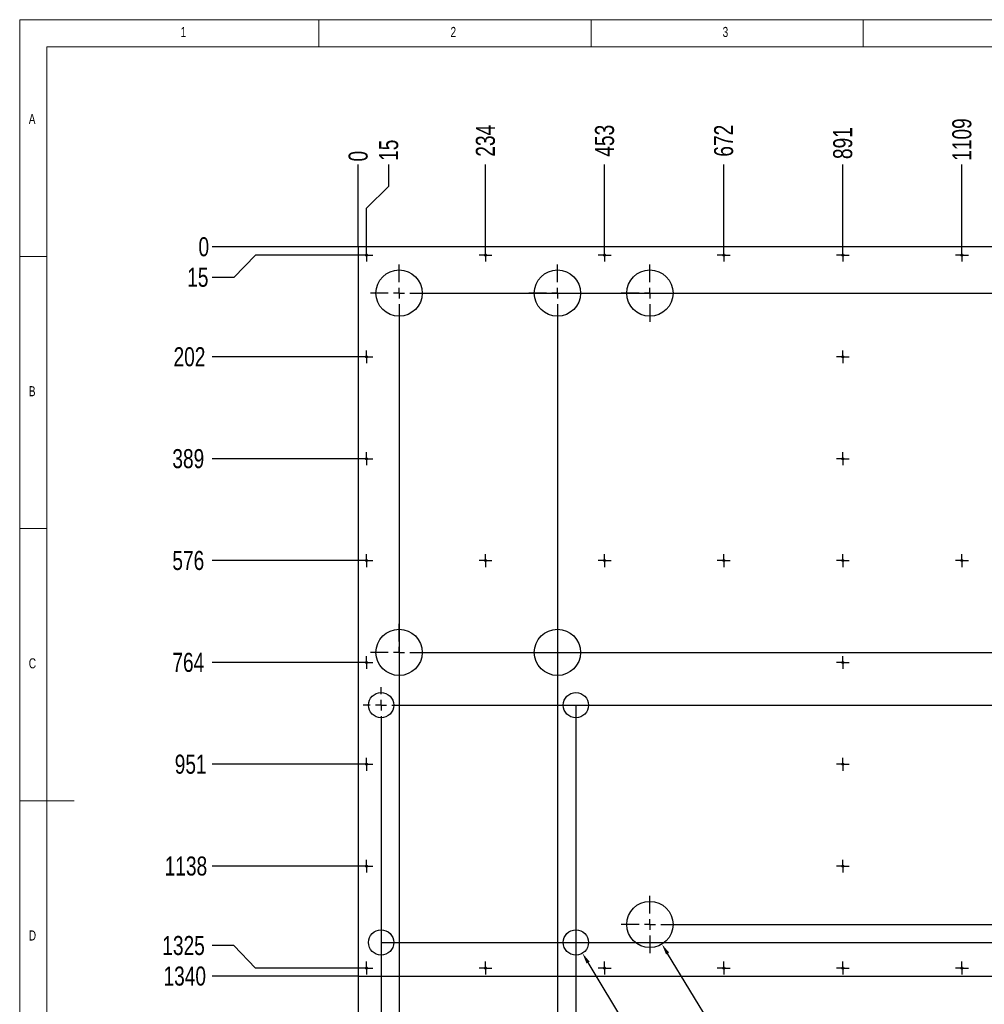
# Model space of a CAD drawing. Header units: millimetres. Extents: x 5 to 415, y 5 to 292.
# Tile 2 of 4: x 5 to 182, y 111 to 292. Entities that reach past the tile are written whole.
import ezdxf

# ---------------------------------------------------------------- set-up
doc = ezdxf.new("R2010")
doc.units = ezdxf.units.MM
doc.header["$PDSIZE"] = -1
doc.linetypes.add('CENTERX2', pattern=[20.32, 12.7, -2.54, 2.54, -2.54])
for name, color, linetype in [('COTES', 1, 'Continuous'), ('GRAVURES', 9, 'Continuous'), ('NOTES', 6, 'Continuous'), ('TRAIT-MIXTES', 3, 'CENTERX2')]:
    doc.layers.add(name, color=color, linetype=linetype)
doc.layers.add('TRAIT-FORT', color=4, linetype='Continuous', lineweight=25)
doc.styles.add('SLDTEXTSTYLE0', font='TXT', dxfattribs={"width": 0.75})
doc.dimstyles.new('SLDDIMSTYLE0', dxfattribs={"dimtxt": 3.5, "dimasz": 0.333333, "dimexe": 0, "dimexo": 0.0625, "dimgap": 0.875, "dimtad": 0, "dimtih": 1, "dimtoh": 1, "dimdec": 0, "dimlfac": 10, "dimrnd": 1e-09, "dimdsep": 46, "dimtxsty": 'SLDTEXTSTYLE0', "dimblk1": 'ORIGIN', "dimblk2": 'ORIGIN', "dimsah": 1, "dimcen": 0.09, "dimadec": 0, "dimazin": 2, "dimtfac": 1, "dimtdec": 0, "dimtofl": 0, "dimtmove": 0, "dimatfit": 3, "dimldrblk": 'ORIGIN', "dimfxl": 1, "dimfrac": 2, "dimtolj": 1, "dimtzin": 12, "dimarcsym": 0})
doc.dimstyles.new('SLDDIMSTYLE1', dxfattribs={"dimtxt": 3.5, "dimasz": 2, "dimexe": 0, "dimexo": 0.0625, "dimgap": 0.875, "dimtad": 0, "dimtih": 1, "dimtoh": 1, "dimdec": 0, "dimlfac": 10, "dimrnd": 1e-09, "dimzin": 12, "dimdsep": 46, "dimtxsty": 'SLDTEXTSTYLE0', "dimsah": 1, "dimcen": 0.09, "dimadec": 0, "dimazin": 3, "dimtfac": 1, "dimtdec": 0, "dimtofl": 0, "dimtmove": 0, "dimatfit": 3, "dimfxl": 1, "dimfrac": 2, "dimtolj": 1, "dimtzin": 12, "dimarcsym": 0})
doc.dimstyles.new('SLDDIMSTYLE2', dxfattribs={"dimtxt": 3.5, "dimasz": 2, "dimexe": 0, "dimexo": 0.0625, "dimgap": 0.875, "dimtad": 0, "dimtih": 1, "dimtoh": 1, "dimdec": 0, "dimlfac": 10, "dimrnd": 1e-09, "dimzin": 12, "dimdsep": 46, "dimtxsty": 'SLDTEXTSTYLE0', "dimsah": 1, "dimcen": 0, "dimadec": 0, "dimazin": 3, "dimtfac": 1, "dimtdec": 0, "dimtofl": 0, "dimtmove": 0, "dimatfit": 3, "dimfxl": 1, "dimfrac": 2, "dimtolj": 1, "dimtzin": 12, "dimarcsym": 0})

# ---------------------------------------------------------------- blocks, each defined once
blk = doc.blocks.new('_D')
at = {"layer": 'COTES', "color": 0, "lineweight": -2, "transparency": 16777216}
blk.add_line((67.21, 250.32), (67.21, 265.38), dxfattribs=at)
at = {"layer": 'Defpoints', "color": 0, "transparency": 16777216}
for p in [(67.21, 265.38), (67.21, 250.26), (67.21, 250.26)]:
    blk.add_point(p, dxfattribs=at)
at = {"layer": 'COTES', "color": 0, "transparency": 16777216, "insert": (67.21, 266.92), "char_height": 3.5, "attachment_point": 5, "rotation": 90, "style": 'SLDTEXTSTYLE0'}
blk.add_mtext('\\A1;0', dxfattribs=at)
blk = doc.blocks.new('_Origin')
at = {"color": 0, "linetype": 'ByBlock', "lineweight": -2}
blk.add_line((0, 0), (-1, 0), dxfattribs=at)
blk.add_circle((0, 0), 0.5, dxfattribs=at)
blk = doc.blocks.new('_D_2')
at = {"layer": 'COTES', "color": 0, "lineweight": -2, "transparency": 16777216}
blk.add_line((90.6, 250), (90.6, 265.38), dxfattribs=at)
at = {"layer": 'Defpoints', "color": 0, "transparency": 16777216}
for p in [(90.6, 265.38), (67.21, 250.26), (90.6, 249.94)]:
    blk.add_point(p, dxfattribs=at)
at = {"layer": 'COTES', "color": 0, "transparency": 16777216, "insert": (90.6, 269.76), "char_height": 3.5, "attachment_point": 5, "rotation": 90, "style": 'SLDTEXTSTYLE0'}
blk.add_mtext('\\A1;234', dxfattribs=at)
blk = doc.blocks.new('_D_3')
at = {"layer": 'COTES', "color": 0, "lineweight": -2, "transparency": 16777216}
blk.add_line((112.49, 250), (112.49, 265.38), dxfattribs=at)
at = {"layer": 'Defpoints', "color": 0, "transparency": 16777216}
for p in [(112.49, 265.38), (67.21, 250.26), (112.49, 249.94)]:
    blk.add_point(p, dxfattribs=at)
at = {"layer": 'COTES', "color": 0, "transparency": 16777216, "insert": (112.49, 269.76), "char_height": 3.5, "attachment_point": 5, "rotation": 90, "style": 'SLDTEXTSTYLE0'}
blk.add_mtext('\\A1;453', dxfattribs=at)
blk = doc.blocks.new('_D_4')
at = {"layer": 'COTES', "color": 0, "lineweight": -2, "transparency": 16777216}
blk.add_line((134.38, 250), (134.38, 265.38), dxfattribs=at)
at = {"layer": 'Defpoints', "color": 0, "transparency": 16777216}
for p in [(134.38, 265.38), (67.21, 250.26), (134.38, 249.94)]:
    blk.add_point(p, dxfattribs=at)
at = {"layer": 'COTES', "color": 0, "transparency": 16777216, "insert": (134.38, 269.76), "char_height": 3.5, "attachment_point": 5, "rotation": 90, "style": 'SLDTEXTSTYLE0'}
blk.add_mtext('\\A1;672', dxfattribs=at)
blk = doc.blocks.new('_D_5')
at = {"layer": 'COTES', "color": 0, "lineweight": -2, "transparency": 16777216}
blk.add_line((156.26, 250), (156.26, 265.38), dxfattribs=at)
at = {"layer": 'Defpoints', "color": 0, "transparency": 16777216}
for p in [(156.26, 265.38), (67.21, 250.26), (156.26, 249.94)]:
    blk.add_point(p, dxfattribs=at)
at = {"layer": 'COTES', "color": 0, "transparency": 16777216, "insert": (156.26, 269.32), "char_height": 3.5, "attachment_point": 5, "rotation": 90, "style": 'SLDTEXTSTYLE0'}
blk.add_mtext('\\A1;891', dxfattribs=at)
blk = doc.blocks.new('_D_6')
at = {"layer": 'COTES', "color": 0, "lineweight": -2, "transparency": 16777216}
blk.add_line((178.15, 250), (178.15, 265.38), dxfattribs=at)
at = {"layer": 'Defpoints', "color": 0, "transparency": 16777216}
for p in [(178.15, 265.38), (67.21, 250.26), (178.15, 249.94)]:
    blk.add_point(p, dxfattribs=at)
at = {"layer": 'COTES', "color": 0, "transparency": 16777216, "insert": (178.15, 269.98), "char_height": 3.5, "attachment_point": 5, "rotation": 90, "style": 'SLDTEXTSTYLE0'}
blk.add_mtext('\\A1;1109', dxfattribs=at)
blk = doc.blocks.new('_D_7')
at = {"layer": 'COTES', "color": 0, "lineweight": -2, "transparency": 16777216}
blk.add_line((200.04, 250), (200.04, 265.38), dxfattribs=at)
at = {"layer": 'Defpoints', "color": 0, "transparency": 16777216}
for p in [(200.04, 265.38), (67.21, 250.26), (200.04, 249.94)]:
    blk.add_point(p, dxfattribs=at)
at = {"layer": 'COTES', "color": 0, "transparency": 16777216, "insert": (200.04, 270.63), "char_height": 3.5, "attachment_point": 5, "rotation": 90, "style": 'SLDTEXTSTYLE0'}
blk.add_mtext('\\A1;1328', dxfattribs=at)
blk = doc.blocks.new('_D_8')
at = {"layer": 'COTES', "color": 0, "lineweight": -2, "transparency": 16777216}
blk.add_line((221.93, 250), (221.93, 265.38), dxfattribs=at)
at = {"layer": 'Defpoints', "color": 0, "transparency": 16777216}
for p in [(221.93, 265.38), (67.21, 250.26), (221.93, 249.94)]:
    blk.add_point(p, dxfattribs=at)
at = {"layer": 'COTES', "color": 0, "transparency": 16777216, "insert": (221.93, 270.63), "char_height": 3.5, "attachment_point": 5, "rotation": 90, "style": 'SLDTEXTSTYLE0'}
blk.add_mtext('\\A1;1547', dxfattribs=at)
blk = doc.blocks.new('_D_9')
at = {"layer": 'COTES', "color": 0, "lineweight": -2, "transparency": 16777216}
blk.add_line((243.82, 250), (243.82, 265.38), dxfattribs=at)
at = {"layer": 'Defpoints', "color": 0, "transparency": 16777216}
for p in [(243.82, 265.38), (67.21, 250.26), (243.82, 249.94)]:
    blk.add_point(p, dxfattribs=at)
at = {"layer": 'COTES', "color": 0, "transparency": 16777216, "insert": (243.82, 270.63), "char_height": 3.5, "attachment_point": 5, "rotation": 90, "style": 'SLDTEXTSTYLE0'}
blk.add_mtext('\\A1;1766', dxfattribs=at)
blk = doc.blocks.new('_D_11')
at = {"layer": 'COTES', "color": 0, "lineweight": -2, "transparency": 16777216}
blk.add_line((267.21, 250.32), (267.21, 265.38), dxfattribs=at)
at = {"layer": 'Defpoints', "color": 0, "transparency": 16777216}
for p in [(267.21, 265.38), (67.21, 250.26), (267.21, 250.26)]:
    blk.add_point(p, dxfattribs=at)
at = {"layer": 'COTES', "color": 0, "transparency": 16777216, "insert": (267.21, 270.42), "char_height": 3.5, "attachment_point": 5, "rotation": 90, "style": 'SLDTEXTSTYLE0'}
blk.add_mtext('\\A1;2000', dxfattribs=at)
blk = doc.blocks.new('_D_12')
at = {"layer": 'COTES', "color": 0, "lineweight": -2, "transparency": 16777216}
blk.add_line((67.21, 116.2), (67.21, 94.26), dxfattribs=at)
at = {"layer": 'Defpoints', "color": 0, "transparency": 16777216}
for p in [(67.21, 116.26), (67.21, 116.26), (67.21, 94.26)]:
    blk.add_point(p, dxfattribs=at)
at = {"layer": 'COTES', "color": 0, "transparency": 16777216, "insert": (67.21, 92.73), "char_height": 3.5, "attachment_point": 5, "rotation": 90, "style": 'SLDTEXTSTYLE0'}
blk.add_mtext('\\A1;0', dxfattribs=at)
blk = doc.blocks.new('_D_13')
at = {"layer": 'COTES', "color": 0, "lineweight": -2, "transparency": 16777216}
for p, q in [((71.41, 162.68), (71.41, 102.26)), ((71.41, 102.26), (72.82, 98.26)), ((72.82, 98.26), (72.82, 94.26))]:
    blk.add_line(p, q, dxfattribs=at)
at = {"layer": 'Defpoints', "color": 0, "transparency": 16777216}
for p in [(71.41, 162.74), (67.21, 116.26), (72.82, 94.26)]:
    blk.add_point(p, dxfattribs=at)
at = {"layer": 'COTES', "color": 0, "transparency": 16777216, "insert": (72.82, 91.2), "char_height": 3.5, "attachment_point": 5, "rotation": 90, "style": 'SLDTEXTSTYLE0'}
blk.add_mtext('\\A1;42', dxfattribs=at)
blk = doc.blocks.new('_D_14')
at = {"layer": 'COTES', "color": 0, "lineweight": -2, "transparency": 16777216}
for p, q in [((74.71, 236.45), (74.71, 102.26)), ((74.71, 102.26), (78.43, 98.26)), ((78.43, 98.26), (78.43, 94.26))]:
    blk.add_line(p, q, dxfattribs=at)
at = {"layer": 'Defpoints', "color": 0, "transparency": 16777216}
for p in [(74.71, 236.51), (67.21, 116.26), (78.43, 94.26)]:
    blk.add_point(p, dxfattribs=at)
at = {"layer": 'COTES', "color": 0, "transparency": 16777216, "insert": (78.43, 91.2), "char_height": 3.5, "attachment_point": 5, "rotation": 90, "style": 'SLDTEXTSTYLE0'}
blk.add_mtext('\\A1;75', dxfattribs=at)
blk = doc.blocks.new('_D_15')
at = {"layer": 'COTES', "color": 0, "lineweight": -2, "transparency": 16777216}
for p, q in [((103.81, 236.45), (103.81, 102.26)), ((103.81, 102.26), (102.7, 98.26)), ((102.7, 98.26), (102.7, 94.26))]:
    blk.add_line(p, q, dxfattribs=at)
at = {"layer": 'Defpoints', "color": 0, "transparency": 16777216}
for p in [(103.81, 236.51), (67.21, 116.26), (102.7, 94.26)]:
    blk.add_point(p, dxfattribs=at)
at = {"layer": 'COTES', "color": 0, "transparency": 16777216, "insert": (102.7, 89.89), "char_height": 3.5, "attachment_point": 5, "rotation": 90, "style": 'SLDTEXTSTYLE0'}
blk.add_mtext('\\A1;366', dxfattribs=at)
blk = doc.blocks.new('_D_17')
at = {"layer": 'COTES', "color": 0, "lineweight": -2, "transparency": 16777216}
blk.add_line((201.71, 236.45), (201.71, 94.26), dxfattribs=at)
at = {"layer": 'Defpoints', "color": 0, "transparency": 16777216}
for p in [(201.71, 236.51), (67.21, 116.26), (201.71, 94.26)]:
    blk.add_point(p, dxfattribs=at)
at = {"layer": 'COTES', "color": 0, "transparency": 16777216, "insert": (201.71, 89.01), "char_height": 3.5, "attachment_point": 5, "rotation": 90, "style": 'SLDTEXTSTYLE0'}
blk.add_mtext('\\A1;1345', dxfattribs=at)
blk = doc.blocks.new('_D_18')
at = {"layer": 'COTES', "color": 0, "lineweight": -2, "transparency": 16777216}
blk.add_line((213.21, 225.8), (213.21, 94.26), dxfattribs=at)
at = {"layer": 'Defpoints', "color": 0, "transparency": 16777216}
for p in [(213.21, 225.86), (67.21, 116.26), (213.21, 94.26)]:
    blk.add_point(p, dxfattribs=at)
at = {"layer": 'COTES', "color": 0, "transparency": 16777216, "insert": (213.21, 89.23), "char_height": 3.5, "attachment_point": 5, "rotation": 90, "style": 'SLDTEXTSTYLE0'}
blk.add_mtext('\\A1;1460', dxfattribs=at)
blk = doc.blocks.new('_D_19')
at = {"layer": 'COTES', "color": 0, "lineweight": -2, "transparency": 16777216}
blk.add_line((260.21, 225.8), (260.21, 94.26), dxfattribs=at)
at = {"layer": 'Defpoints', "color": 0, "transparency": 16777216}
for p in [(260.21, 225.86), (67.21, 116.26), (260.21, 94.26)]:
    blk.add_point(p, dxfattribs=at)
at = {"layer": 'COTES', "color": 0, "transparency": 16777216, "insert": (260.21, 89.23), "char_height": 3.5, "attachment_point": 5, "rotation": 90, "style": 'SLDTEXTSTYLE0'}
blk.add_mtext('\\A1;1930', dxfattribs=at)
blk = doc.blocks.new('_D_20')
at = {"layer": 'COTES', "color": 0, "lineweight": -2, "transparency": 16777216}
blk.add_line((267.21, 116.2), (267.21, 94.26), dxfattribs=at)
at = {"layer": 'Defpoints', "color": 0, "transparency": 16777216}
for p in [(67.21, 116.26), (267.21, 116.26), (267.21, 94.26)]:
    blk.add_point(p, dxfattribs=at)
at = {"layer": 'COTES', "color": 0, "transparency": 16777216, "insert": (267.21, 89.23), "char_height": 3.5, "attachment_point": 5, "rotation": 90, "style": 'SLDTEXTSTYLE0'}
blk.add_mtext('\\A1;2000', dxfattribs=at)
blk = doc.blocks.new('_D_21')
at = {"layer": 'COTES', "color": 0, "lineweight": -2, "transparency": 16777216}
blk.add_line((67.15, 250.26), (40.36, 250.26), dxfattribs=at)
at = {"layer": 'Defpoints', "color": 0, "transparency": 16777216}
for p in [(40.36, 250.26), (67.21, 250.26), (67.21, 250.26)]:
    blk.add_point(p, dxfattribs=at)
at = {"layer": 'COTES', "color": 0, "transparency": 16777216, "insert": (38.83, 250.26), "char_height": 3.5, "attachment_point": 5, "style": 'SLDTEXTSTYLE0'}
blk.add_mtext('\\A1;0', dxfattribs=at)
blk = doc.blocks.new('_D_23')
at = {"layer": 'COTES', "color": 0, "lineweight": -2, "transparency": 16777216}
blk.add_line((67.47, 230.05), (40.36, 230.05), dxfattribs=at)
at = {"layer": 'Defpoints', "color": 0, "transparency": 16777216}
for p in [(67.21, 250.26), (40.36, 230.05), (67.53, 230.05)]:
    blk.add_point(p, dxfattribs=at)
at = {"layer": 'COTES', "color": 0, "transparency": 16777216, "insert": (36.2, 230.05), "char_height": 3.5, "attachment_point": 5, "style": 'SLDTEXTSTYLE0'}
blk.add_mtext('\\A1;202', dxfattribs=at)
blk = doc.blocks.new('_D_24')
at = {"layer": 'COTES', "color": 0, "lineweight": -2, "transparency": 16777216}
blk.add_line((67.47, 211.33), (40.36, 211.33), dxfattribs=at)
at = {"layer": 'Defpoints', "color": 0, "transparency": 16777216}
for p in [(67.21, 250.26), (40.36, 211.33), (67.53, 211.33)]:
    blk.add_point(p, dxfattribs=at)
at = {"layer": 'COTES', "color": 0, "transparency": 16777216, "insert": (35.98, 211.33), "char_height": 3.5, "attachment_point": 5, "style": 'SLDTEXTSTYLE0'}
blk.add_mtext('\\A1;389', dxfattribs=at)
blk = doc.blocks.new('_D_25')
at = {"layer": 'COTES', "color": 0, "lineweight": -2, "transparency": 16777216}
blk.add_line((67.47, 192.62), (40.36, 192.62), dxfattribs=at)
at = {"layer": 'Defpoints', "color": 0, "transparency": 16777216}
for p in [(67.21, 250.26), (40.36, 192.62), (67.53, 192.62)]:
    blk.add_point(p, dxfattribs=at)
at = {"layer": 'COTES', "color": 0, "transparency": 16777216, "insert": (35.98, 192.62), "char_height": 3.5, "attachment_point": 5, "style": 'SLDTEXTSTYLE0'}
blk.add_mtext('\\A1;576', dxfattribs=at)
blk = doc.blocks.new('_D_26')
at = {"layer": 'COTES', "color": 0, "lineweight": -2, "transparency": 16777216}
blk.add_line((67.47, 173.9), (40.36, 173.9), dxfattribs=at)
at = {"layer": 'Defpoints', "color": 0, "transparency": 16777216}
for p in [(67.21, 250.26), (40.36, 173.9), (67.53, 173.9)]:
    blk.add_point(p, dxfattribs=at)
at = {"layer": 'COTES', "color": 0, "transparency": 16777216, "insert": (35.98, 173.9), "char_height": 3.5, "attachment_point": 5, "style": 'SLDTEXTSTYLE0'}
blk.add_mtext('\\A1;764', dxfattribs=at)
blk = doc.blocks.new('_D_27')
at = {"layer": 'COTES', "color": 0, "lineweight": -2, "transparency": 16777216}
blk.add_line((67.47, 155.19), (40.36, 155.19), dxfattribs=at)
at = {"layer": 'Defpoints', "color": 0, "transparency": 16777216}
for p in [(67.21, 250.26), (40.36, 155.19), (67.53, 155.19)]:
    blk.add_point(p, dxfattribs=at)
at = {"layer": 'COTES', "color": 0, "transparency": 16777216, "insert": (36.42, 155.19), "char_height": 3.5, "attachment_point": 5, "style": 'SLDTEXTSTYLE0'}
blk.add_mtext('\\A1;951', dxfattribs=at)
blk = doc.blocks.new('_D_28')
at = {"layer": 'COTES', "color": 0, "lineweight": -2, "transparency": 16777216}
blk.add_line((67.47, 136.48), (40.36, 136.48), dxfattribs=at)
at = {"layer": 'Defpoints', "color": 0, "transparency": 16777216}
for p in [(67.21, 250.26), (40.36, 136.48), (67.53, 136.48)]:
    blk.add_point(p, dxfattribs=at)
at = {"layer": 'COTES', "color": 0, "transparency": 16777216, "insert": (35.55, 136.48), "char_height": 3.5, "attachment_point": 5, "style": 'SLDTEXTSTYLE0'}
blk.add_mtext('\\A1;1138', dxfattribs=at)
blk = doc.blocks.new('_D_30')
at = {"layer": 'COTES', "color": 0, "lineweight": -2, "transparency": 16777216}
blk.add_line((67.15, 116.26), (40.36, 116.26), dxfattribs=at)
at = {"layer": 'Defpoints', "color": 0, "transparency": 16777216}
for p in [(67.21, 250.26), (40.36, 116.26), (67.21, 116.26)]:
    blk.add_point(p, dxfattribs=at)
at = {"layer": 'COTES', "color": 0, "transparency": 16777216, "insert": (35.33, 116.26), "char_height": 3.5, "attachment_point": 5, "style": 'SLDTEXTSTYLE0'}
blk.add_mtext('\\A1;1340', dxfattribs=at)
blk = doc.blocks.new('_D_32')
at = {"layer": 'COTES', "color": 0, "lineweight": -2, "transparency": 16777216}
blk.add_line((80.02, 241.76), (290.69, 241.76), dxfattribs=at)
at = {"layer": 'Defpoints', "color": 0, "transparency": 16777216}
for p in [(267.21, 250.26), (79.96, 241.76), (290.69, 241.76)]:
    blk.add_point(p, dxfattribs=at)
at = {"layer": 'COTES', "color": 0, "transparency": 16777216, "insert": (293.75, 241.76), "char_height": 3.5, "attachment_point": 5, "style": 'SLDTEXTSTYLE0'}
blk.add_mtext('\\A1;85', dxfattribs=at)
blk = doc.blocks.new('_D_34')
at = {"layer": 'COTES', "color": 0, "lineweight": -2, "transparency": 16777216}
blk.add_line((80.02, 175.76), (290.69, 175.76), dxfattribs=at)
at = {"layer": 'Defpoints', "color": 0, "transparency": 16777216}
for p in [(267.21, 250.26), (79.96, 175.76), (290.69, 175.76)]:
    blk.add_point(p, dxfattribs=at)
at = {"layer": 'COTES', "color": 0, "transparency": 16777216, "insert": (295.06, 175.76), "char_height": 3.5, "attachment_point": 5, "style": 'SLDTEXTSTYLE0'}
blk.add_mtext('\\A1;745', dxfattribs=at)
blk = doc.blocks.new('_D_35')
at = {"layer": 'COTES', "color": 0, "lineweight": -2, "transparency": 16777216}
blk.add_line((74.79, 166.06), (290.69, 166.06), dxfattribs=at)
at = {"layer": 'Defpoints', "color": 0, "transparency": 16777216}
for p in [(267.21, 250.26), (74.73, 166.06), (290.69, 166.06)]:
    blk.add_point(p, dxfattribs=at)
at = {"layer": 'COTES', "color": 0, "transparency": 16777216, "insert": (295.06, 166.06), "char_height": 3.5, "attachment_point": 5, "style": 'SLDTEXTSTYLE0'}
blk.add_mtext('\\A1;842', dxfattribs=at)
blk = doc.blocks.new('_D_38')
at = {"layer": 'COTES', "color": 0, "lineweight": -2, "transparency": 16777216}
blk.add_line((71.47, 122.46), (290.69, 122.46), dxfattribs=at)
at = {"layer": 'Defpoints', "color": 0, "transparency": 16777216}
for p in [(267.21, 250.26), (71.41, 122.46), (290.69, 122.46)]:
    blk.add_point(p, dxfattribs=at)
at = {"layer": 'COTES', "color": 0, "transparency": 16777216, "insert": (295.94, 122.46), "char_height": 3.5, "attachment_point": 5, "style": 'SLDTEXTSTYLE0'}
blk.add_mtext('\\A1;1278', dxfattribs=at)
blk = doc.blocks.new('_D_39')
at = {"layer": 'COTES', "color": 0, "lineweight": -2, "transparency": 16777216}
for p, q in [((143.65, 88.29), (124.06, 120.43)), ((148.1, 88.29), (143.65, 88.29))]:
    blk.add_line(p, q, dxfattribs=at)
at = {"layer": 'COTES', "color": 0, "transparency": 16777216}
blk.add_solid([(124.35, 120.6), (123.78, 120.25), (123.02, 122.13)], dxfattribs=at)
at = {"layer": 'Defpoints', "color": 0, "transparency": 16777216}
for p in [(118.6, 129.39), (123.02, 122.13)]:
    blk.add_point(p, dxfattribs=at)
at = {"layer": 'COTES', "color": 0, "transparency": 16777216, "insert": (148.97, 90.04), "char_height": 3.5, "attachment_point": 1, "style": 'SLDTEXTSTYLE0'}
blk.add_mtext('\\A1;12 GRAVURES ∅85', dxfattribs=at)
blk = doc.blocks.new('_D_40')
at = {"layer": 'COTES', "color": 0, "lineweight": -2, "transparency": 16777216}
for p, q in [((134.32, 77.62), (109.44, 118.77)), ((138.34, 77.62), (134.32, 77.62))]:
    blk.add_line(p, q, dxfattribs=at)
at = {"layer": 'COTES', "color": 0, "transparency": 16777216}
blk.add_solid([(109.73, 118.94), (109.16, 118.59), (108.41, 120.48)], dxfattribs=at)
at = {"layer": 'Defpoints', "color": 0, "transparency": 16777216}
for p in [(106.01, 124.45), (108.41, 120.48)]:
    blk.add_point(p, dxfattribs=at)
at = {"layer": 'COTES', "color": 0, "transparency": 16777216, "insert": (139.21, 79.37), "char_height": 3.5, "attachment_point": 1, "style": 'SLDTEXTSTYLE0'}
blk.add_mtext('\\A1;4 GRAVURES ∅46', dxfattribs=at)
blk = doc.blocks.new('SW_CENTERMARKSYMBOL_1')
at = {"layer": 'TRAIT-MIXTES', "color": 0}
for p, q in [((-1, 0), (-1.18, 0)), ((0, 0), (-1, 0)), ((0, 1), (0, 1.18)), ((0, 0), (0, 1)), ((0, 0), (0, -1)), ((0, 0), (1, 0)), ((1, 0), (1.18, 0)), ((0, -1), (0, -1.18))]:
    blk.add_line(p, q, dxfattribs=at)
blk = doc.blocks.new('SW_CENTERMARKSYMBOL_2')
at = {"layer": 'TRAIT-MIXTES', "color": 0}
for p, q in [((-1, 0), (-1.18, 0)), ((0, 0), (-1, 0)), ((0, 1), (0, 1.18)), ((0, 0), (0, 1)), ((0, 0), (0, -1)), ((0, 0), (1, 0)), ((1, 0), (1.18, 0)), ((0, -1), (0, -1.18))]:
    blk.add_line(p, q, dxfattribs=at)
blk = doc.blocks.new('SW_CENTERMARKSYMBOL_3')
at = {"layer": 'TRAIT-MIXTES', "color": 0}
for p, q in [((-1, 0), (-1.18, 0)), ((0, 0), (-1, 0)), ((0, 1), (0, 1.18)), ((0, 0), (0, 1)), ((0, 0), (0, -1)), ((0, 0), (1, 0)), ((1, 0), (1.18, 0)), ((0, -1), (0, -1.18))]:
    blk.add_line(p, q, dxfattribs=at)
blk = doc.blocks.new('SW_CENTERMARKSYMBOL_4')
at = {"layer": 'TRAIT-MIXTES', "color": 0}
for p, q in [((-1, 0), (-1.18, 0)), ((0, 0), (-1, 0)), ((0, 1), (0, 1.18)), ((0, 0), (0, 1)), ((0, 0), (0, -1)), ((0, 0), (1, 0)), ((1, 0), (1.18, 0)), ((0, -1), (0, -1.18))]:
    blk.add_line(p, q, dxfattribs=at)
blk = doc.blocks.new('SW_CENTERMARKSYMBOL_5')
at = {"layer": 'TRAIT-MIXTES', "color": 0}
for p, q in [((-1, 0), (-1.18, 0)), ((0, 0), (-1, 0)), ((0, 1), (0, 1.18)), ((0, 0), (0, 1)), ((0, 0), (0, -1)), ((0, 0), (1, 0)), ((1, 0), (1.18, 0)), ((0, -1), (0, -1.18))]:
    blk.add_line(p, q, dxfattribs=at)
blk = doc.blocks.new('SW_CENTERMARKSYMBOL_8')
at = {"layer": 'TRAIT-MIXTES', "color": 0}
for p, q in [((-1, 0), (-1.18, 0)), ((0, 0), (-1, 0)), ((0, 1), (0, 1.18)), ((0, 0), (0, 1)), ((0, 0), (0, -1)), ((0, 0), (1, 0)), ((1, 0), (1.18, 0)), ((0, -1), (0, -1.18))]:
    blk.add_line(p, q, dxfattribs=at)
blk = doc.blocks.new('SW_CENTERMARKSYMBOL_9')
at = {"layer": 'TRAIT-MIXTES', "color": 0}
for p, q in [((-1, 0), (-1.18, 0)), ((0, 0), (-1, 0)), ((0, 1), (0, 1.18)), ((0, 0), (0, 1)), ((0, 0), (0, -1)), ((0, 0), (1, 0)), ((1, 0), (1.18, 0)), ((0, -1), (0, -1.18))]:
    blk.add_line(p, q, dxfattribs=at)
blk = doc.blocks.new('SW_CENTERMARKSYMBOL_10')
at = {"layer": 'TRAIT-MIXTES', "color": 0}
for p, q in [((-1, 0), (-1.18, 0)), ((0, 0), (-1, 0)), ((0, 1), (0, 1.18)), ((0, 0), (0, 1)), ((0, 0), (0, -1)), ((0, 0), (1, 0)), ((1, 0), (1.18, 0)), ((0, -1), (0, -1.18))]:
    blk.add_line(p, q, dxfattribs=at)
blk = doc.blocks.new('SW_CENTERMARKSYMBOL_11')
at = {"layer": 'TRAIT-MIXTES', "color": 0}
for p, q in [((-1, 0), (-1.18, 0)), ((0, 0), (-1, 0)), ((0, 1), (0, 1.18)), ((0, 0), (0, 1)), ((0, 0), (0, -1)), ((0, 0), (1, 0)), ((1, 0), (1.18, 0)), ((0, -1), (0, -1.18))]:
    blk.add_line(p, q, dxfattribs=at)
blk = doc.blocks.new('SW_CENTERMARKSYMBOL_12')
at = {"layer": 'TRAIT-MIXTES', "color": 0}
for p, q in [((-1, 0), (-1.18, 0)), ((0, 0), (-1, 0)), ((0, 1), (0, 1.18)), ((0, 0), (0, 1)), ((0, 0), (0, -1)), ((0, 0), (1, 0)), ((1, 0), (1.18, 0)), ((0, -1), (0, -1.18))]:
    blk.add_line(p, q, dxfattribs=at)
blk = doc.blocks.new('SW_CENTERMARKSYMBOL_13')
at = {"layer": 'TRAIT-MIXTES', "color": 0}
for p, q in [((-1, 0), (-1.18, 0)), ((0, 0), (-1, 0)), ((0, 1), (0, 1.18)), ((0, 0), (0, 1)), ((0, 0), (0, -1)), ((0, 0), (1, 0)), ((1, 0), (1.18, 0)), ((0, -1), (0, -1.18))]:
    blk.add_line(p, q, dxfattribs=at)
blk = doc.blocks.new('SW_CENTERMARKSYMBOL_14')
at = {"layer": 'TRAIT-MIXTES', "color": 0}
for p, q in [((-1, 0), (-1.18, 0)), ((0, 0), (-1, 0)), ((0, 1), (0, 1.18)), ((0, 0), (0, 1)), ((0, 0), (0, -1)), ((0, 0), (1, 0)), ((1, 0), (1.18, 0)), ((0, -1), (0, -1.18))]:
    blk.add_line(p, q, dxfattribs=at)
blk = doc.blocks.new('SW_CENTERMARKSYMBOL_15')
at = {"layer": 'TRAIT-MIXTES', "color": 0}
for p, q in [((-1, 0), (-1.18, 0)), ((0, 0), (-1, 0)), ((0, 1), (0, 1.18)), ((0, 0), (0, 1)), ((0, 0), (0, -1)), ((0, 0), (1, 0)), ((1, 0), (1.18, 0)), ((0, -1), (0, -1.18))]:
    blk.add_line(p, q, dxfattribs=at)
blk = doc.blocks.new('SW_CENTERMARKSYMBOL_16')
at = {"layer": 'TRAIT-MIXTES', "color": 0}
for p, q in [((-1, 0), (-1.18, 0)), ((0, 0), (-1, 0)), ((0, 1), (0, 1.18)), ((0, 0), (0, 1)), ((0, 0), (0, -1)), ((0, 0), (1, 0)), ((1, 0), (1.18, 0)), ((0, -1), (0, -1.18))]:
    blk.add_line(p, q, dxfattribs=at)
blk = doc.blocks.new('SW_CENTERMARKSYMBOL_17')
at = {"layer": 'TRAIT-MIXTES', "color": 0}
for p, q in [((-1, 0), (-1.18, 0)), ((0, 0), (-1, 0)), ((0, 1), (0, 1.18)), ((0, 0), (0, 1)), ((0, 0), (0, -1)), ((0, 0), (1, 0)), ((1, 0), (1.18, 0)), ((0, -1), (0, -1.18))]:
    blk.add_line(p, q, dxfattribs=at)
blk = doc.blocks.new('SW_CENTERMARKSYMBOL_18')
at = {"layer": 'TRAIT-MIXTES', "color": 0}
for p, q in [((-1, 0), (-1.18, 0)), ((0, 0), (-1, 0)), ((0, 1), (0, 1.18)), ((0, 0), (0, 1)), ((0, 0), (0, -1)), ((0, 0), (1, 0)), ((1, 0), (1.18, 0)), ((0, -1), (0, -1.18))]:
    blk.add_line(p, q, dxfattribs=at)
blk = doc.blocks.new('SW_CENTERMARKSYMBOL_19')
at = {"layer": 'TRAIT-MIXTES', "color": 0}
for p, q in [((-1, 0), (-6.38, 0)), ((0, 0), (-1, 0)), ((0, 1), (0, 1.18)), ((0, 0), (0, 1)), ((0, 0), (0, -1)), ((0, 0), (1, 0)), ((1, 0), (1.18, 0)), ((0, -1), (0, -1.18))]:
    blk.add_line(p, q, dxfattribs=at)
blk = doc.blocks.new('SW_CENTERMARKSYMBOL_20')
at = {"layer": 'TRAIT-MIXTES', "color": 0}
for p, q in [((-1, 0), (-1.18, 0)), ((0, 0), (-1, 0)), ((0, 1), (0, 1.18)), ((0, 0), (0, 1)), ((0, 0), (0, -1)), ((0, 0), (1, 0)), ((1, 0), (1.18, 0)), ((0, -1), (0, -1.18))]:
    blk.add_line(p, q, dxfattribs=at)
blk = doc.blocks.new('SW_CENTERMARKSYMBOL_21')
at = {"layer": 'TRAIT-MIXTES', "color": 0}
for p, q in [((-1, 0), (-1.18, 0)), ((0, 0), (-1, 0)), ((0, 1), (0, 1.18)), ((0, 0), (0, 1)), ((0, 0), (0, -1)), ((0, 0), (1, 0)), ((1, 0), (1.18, 0)), ((0, -1), (0, -1.18))]:
    blk.add_line(p, q, dxfattribs=at)
blk = doc.blocks.new('SW_CENTERMARKSYMBOL_22')
at = {"layer": 'TRAIT-MIXTES', "color": 0}
for p, q in [((-1, 0), (-1.18, 0)), ((0, 0), (-1, 0)), ((0, 1), (0, 1.18)), ((0, 0), (0, 1)), ((0, 0), (0, -1)), ((0, 0), (1, 0)), ((1, 0), (1.18, 0)), ((0, -1), (0, -1.18))]:
    blk.add_line(p, q, dxfattribs=at)
blk = doc.blocks.new('SW_CENTERMARKSYMBOL_23')
at = {"layer": 'TRAIT-MIXTES', "color": 0}
for p, q in [((-1, 0), (-1.18, 0)), ((0, 0), (-1, 0)), ((0, 1), (0, 1.18)), ((0, 0), (0, 1)), ((0, 0), (0, -1)), ((0, 0), (1, 0)), ((1, 0), (1.18, 0)), ((0, -1), (0, -1.18))]:
    blk.add_line(p, q, dxfattribs=at)
blk = doc.blocks.new('SW_CENTERMARKSYMBOL_24')
at = {"layer": 'TRAIT-MIXTES', "color": 0}
for p, q in [((-1, 0), (-1.18, 0)), ((0, 0), (-1, 0)), ((0, 1), (0, 1.18)), ((0, 0), (0, 1)), ((0, 0), (0, -1)), ((0, 0), (1, 0)), ((1, 0), (1.18, 0)), ((0, -1), (0, -1.18))]:
    blk.add_line(p, q, dxfattribs=at)
blk = doc.blocks.new('SW_CENTERMARKSYMBOL_39')
at = {"layer": 'TRAIT-MIXTES', "color": 0}
for p, q in [((-1, 0), (-1.18, 0)), ((0, 0), (-1, 0)), ((0, 1), (0, 1.18)), ((0, 0), (0, 1)), ((0, 0), (0, -1)), ((0, 0), (1, 0)), ((1, 0), (1.18, 0)), ((0, -1), (0, -1.18))]:
    blk.add_line(p, q, dxfattribs=at)
blk = doc.blocks.new('SW_CENTERMARKSYMBOL_40')
at = {"layer": 'TRAIT-MIXTES', "color": 0}
for p, q in [((-1, 0), (-1.18, 0)), ((0, 0), (-1, 0)), ((0, 1), (0, 1.18)), ((0, 0), (0, 1)), ((0, 0), (0, -1)), ((0, 0), (1, 0)), ((1, 0), (1.18, 0)), ((0, -1), (0, -1.18))]:
    blk.add_line(p, q, dxfattribs=at)
blk = doc.blocks.new('SW_CENTERMARKSYMBOL_41')
at = {"layer": 'TRAIT-MIXTES', "color": 0}
for p, q in [((-1, 0), (-1.18, 0)), ((0, 0), (-1, 0)), ((0, 1), (0, 1.18)), ((0, 0), (0, 1)), ((0, 0), (0, -1)), ((0, 0), (1, 0)), ((1, 0), (1.18, 0)), ((0, -1), (0, -1.18))]:
    blk.add_line(p, q, dxfattribs=at)
blk = doc.blocks.new('SW_CENTERMARKSYMBOL_42')
at = {"layer": 'TRAIT-MIXTES', "color": 0}
for p, q in [((-1, 0), (-1.18, 0)), ((0, 0), (-1, 0)), ((0, 1), (0, 1.18)), ((0, 0), (0, 1)), ((0, 0), (0, -1)), ((0, 0), (1, 0)), ((1, 0), (1.18, 0)), ((0, -1), (0, -1.18))]:
    blk.add_line(p, q, dxfattribs=at)
blk = doc.blocks.new('SW_CENTERMARKSYMBOL_43')
at = {"layer": 'TRAIT-MIXTES', "color": 0}
for p, q in [((-1, 0), (-1.18, 0)), ((0, 0), (-1, 0)), ((0, 1), (0, 1.18)), ((0, 0), (0, 1)), ((0, 0), (0, -1)), ((0, 0), (1, 0)), ((1, 0), (1.18, 0)), ((0, -1), (0, -1.18))]:
    blk.add_line(p, q, dxfattribs=at)
blk = doc.blocks.new('SW_CENTERMARKSYMBOL_44')
at = {"layer": 'TRAIT-MIXTES', "color": 0}
for p, q in [((-1, 0), (-1.18, 0)), ((0, 0), (-1, 0)), ((0, 1), (0, 1.18)), ((0, 0), (0, 1)), ((0, 0), (0, -1)), ((0, 0), (1, 0)), ((1, 0), (1.18, 0)), ((0, -1), (0, -1.18))]:
    blk.add_line(p, q, dxfattribs=at)
blk = doc.blocks.new('SW_CENTERMARKSYMBOL_45')
at = {"layer": 'TRAIT-MIXTES', "color": 0}
for p, q in [((0, 2), (0, 5.25)), ((-2, 0), (-5.25, 0)), ((0, 0), (-1, 0)), ((0, 0), (0, 1)), ((0, 0), (0, -1)), ((0, 0), (1, 0)), ((2, 0), (5.25, 0)), ((0, -2), (0, -5.25))]:
    blk.add_line(p, q, dxfattribs=at)
blk = doc.blocks.new('SW_CENTERMARKSYMBOL_46')
at = {"layer": 'TRAIT-MIXTES', "color": 0}
for p, q in [((0, 2), (0, 5.25)), ((-2, 0), (-5.25, 0)), ((0, 0), (-1, 0)), ((0, 0), (0, 1)), ((0, 0), (0, -1)), ((0, 0), (1, 0)), ((2, 0), (5.25, 0)), ((0, -2), (0, -5.25))]:
    blk.add_line(p, q, dxfattribs=at)
blk = doc.blocks.new('SW_CENTERMARKSYMBOL_47')
at = {"layer": 'TRAIT-MIXTES', "color": 0}
for p, q in [((0, 2), (0, 5.25)), ((-2, 0), (-5.25, 0)), ((0, 0), (-1, 0)), ((0, 0), (0, 1)), ((0, 0), (0, -1)), ((0, 0), (1, 0)), ((2, 0), (5.25, 0)), ((0, -2), (0, -5.25))]:
    blk.add_line(p, q, dxfattribs=at)
blk = doc.blocks.new('SW_CENTERMARKSYMBOL_54')
at = {"layer": 'TRAIT-MIXTES', "color": 0}
for p, q in [((0, 2), (0, 5.25)), ((-2, 0), (-5.25, 0)), ((0, 0), (-1, 0)), ((0, 0), (0, 1)), ((0, 0), (0, -1)), ((0, 0), (1, 0)), ((2, 0), (5.25, 0)), ((0, -2), (0, -5.25))]:
    blk.add_line(p, q, dxfattribs=at)
blk = doc.blocks.new('SW_CENTERMARKSYMBOL_55')
at = {"layer": 'TRAIT-MIXTES', "color": 0}
for p, q in [((0, 2), (0, 3.32)), ((-2, 0), (-3.32, 0)), ((0, 0), (-1, 0)), ((0, 0), (0, 1)), ((0, 0), (0, -1)), ((0, 0), (1, 0)), ((2, 0), (3.32, 0)), ((0, -2), (0, -3.32))]:
    blk.add_line(p, q, dxfattribs=at)
blk = doc.blocks.new('SW_CENTERMARKSYMBOL_56')
at = {"layer": 'TRAIT-MIXTES', "color": 0}
for p, q in [((0, 2), (0, 5.25)), ((-2, 0), (-5.25, 0)), ((0, 0), (-1, 0)), ((0, 0), (0, 1)), ((0, 0), (0, -1)), ((0, 0), (1, 0)), ((2, 0), (5.25, 0)), ((0, -2), (0, -5.25))]:
    blk.add_line(p, q, dxfattribs=at)

msp = doc.modelspace()

# ---------------------------------------------------------------- linework, layer by layer
at = {"lineweight": 18}
for p, q in [((415, 292), (5, 292)), ((5, 292), (5, 5)), ((60, 287), (60, 292)), ((110, 292), (110, 287)), ((160, 287), (160, 292)), ((410, 287), (10, 287)), ((10, 287), (10, 10)), ((10, 248.5), (5, 248.5)), ((5, 198.5), (10, 198.5)), ((5, 148.5), (15, 148.5))]:
    msp.add_line(p, q, dxfattribs=at)
at = {"layer": 'GRAVURES', "lineweight": 25}
for centre, radius in [((74.709, 241.762), 4.25), ((103.809, 241.762), 4.25), ((120.809, 241.762), 4.25), ((74.709, 175.762), 4.25), ((103.809, 175.762), 4.25), ((71.409, 166.062), 2.32), ((107.209, 166.062), 2.32), ((120.809, 125.762), 4.25), ((71.409, 122.462), 2.32), ((107.209, 122.462), 2.32)]:
    msp.add_circle(centre, radius, dxfattribs=at)
at = {"layer": 'TRAIT-FORT', "lineweight": 25}
for p, q in [((67.209, 250.262), (67.209, 116.262)), ((267.209, 250.262), (67.209, 250.262)), ((67.209, 116.262), (267.209, 116.262))]:
    msp.add_line(p, q, dxfattribs=at)
for centre in [(68.709, 248.762), (90.598, 248.762), (112.487, 248.762), (134.376, 248.762), (156.265, 248.762), (178.154, 248.762), (68.709, 230.048), (156.265, 230.048), (68.709, 211.333), (156.265, 211.333), (68.709, 192.619), (90.598, 192.619), (112.487, 192.619), (134.376, 192.619), (156.265, 192.619), (178.154, 192.619), (68.709, 173.905), (156.265, 173.905), (68.709, 155.191), (156.265, 155.191), (68.709, 136.476), (156.265, 136.476), (68.709, 117.762), (90.598, 117.762), (112.487, 117.762), (134.376, 117.762), (156.265, 117.762), (178.154, 117.762)]:
    msp.add_circle(centre, 0.18, dxfattribs=at)

# ---------------------------------------------------------------- block references
at = {"layer": 'TRAIT-MIXTES'}
for name, p in [('SW_CENTERMARKSYMBOL_44', (68.709, 248.762)), ('SW_CENTERMARKSYMBOL_43', (90.598, 248.762)), ('SW_CENTERMARKSYMBOL_42', (112.487, 248.762)), ('SW_CENTERMARKSYMBOL_41', (134.376, 248.762)), ('SW_CENTERMARKSYMBOL_40', (156.265, 248.762)), ('SW_CENTERMARKSYMBOL_39', (178.154, 248.762)), ('SW_CENTERMARKSYMBOL_45', (74.709, 241.762)), ('SW_CENTERMARKSYMBOL_46', (103.809, 241.762)), ('SW_CENTERMARKSYMBOL_47', (120.809, 241.762)), ('SW_CENTERMARKSYMBOL_13', (68.709, 230.048)), ('SW_CENTERMARKSYMBOL_1', (156.265, 230.048)), ('SW_CENTERMARKSYMBOL_14', (68.709, 211.333)), ('SW_CENTERMARKSYMBOL_2', (156.265, 211.333)), ('SW_CENTERMARKSYMBOL_15', (68.709, 192.619)), ('SW_CENTERMARKSYMBOL_12', (90.598, 192.619)), ('SW_CENTERMARKSYMBOL_11', (112.487, 192.619)), ('SW_CENTERMARKSYMBOL_10', (134.376, 192.619)), ('SW_CENTERMARKSYMBOL_9', (156.265, 192.619)), ('SW_CENTERMARKSYMBOL_8', (178.154, 192.619)), ('SW_CENTERMARKSYMBOL_56', (74.709, 175.762)), ('SW_CENTERMARKSYMBOL_16', (68.709, 173.905)), ('SW_CENTERMARKSYMBOL_3', (156.265, 173.905)), ('SW_CENTERMARKSYMBOL_55', (71.409, 166.062)), ('SW_CENTERMARKSYMBOL_17', (68.709, 155.191)), ('SW_CENTERMARKSYMBOL_4', (156.265, 155.191)), ('SW_CENTERMARKSYMBOL_18', (68.709, 136.476)), ('SW_CENTERMARKSYMBOL_5', (156.265, 136.476)), ('SW_CENTERMARKSYMBOL_54', (120.809, 125.762)), ('SW_CENTERMARKSYMBOL_19', (68.709, 117.762)), ('SW_CENTERMARKSYMBOL_20', (90.598, 117.762)), ('SW_CENTERMARKSYMBOL_21', (112.487, 117.762)), ('SW_CENTERMARKSYMBOL_22', (134.376, 117.762)), ('SW_CENTERMARKSYMBOL_23', (156.265, 117.762)), ('SW_CENTERMARKSYMBOL_24', (178.154, 117.762))]:
    msp.add_blockref(name, p, dxfattribs=at)

# ---------------------------------------------------------------- texts
at = {"layer": 'NOTES', "char_height": 1.852, "attachment_point": 1, "style": 'SLDTEXTSTYLE0'}
for s, insert in [('1', (34.583, 290.668)), ('2', (84.167, 290.668)), ('3', (134.167, 290.668)), ('A', (6.667, 274.668)), ('B', (6.667, 224.668)), ('C', (6.667, 174.668)), ('D', (6.667, 124.668))]:
    msp.add_mtext(s, dxfattribs=dict(at, insert=insert))

# ---------------------------------------------------------------- dimensions: what is measured, and where the dimension line sits
at = {"layer": 'COTES'}
for feature_location, offset, dtype, origin, dimstyle, picture, middle in [((200.043, 249.942), (0, 15.442), 1, (67.209, 250.262), 'SLDDIMSTYLE1', '_D_7', (200.043, 270.634)), ((221.932, 249.942), (0, 15.442), 1, (67.209, 250.262), 'SLDDIMSTYLE1', '_D_8', (221.932, 270.634)), ((243.821, 249.942), (0, 15.442), 1, (67.209, 250.262), 'SLDDIMSTYLE1', '_D_9', (243.821, 270.634)), ((267.209, 250.262), (0, 15.122), 1, (67.209, 250.262), 'SLDDIMSTYLE1', '_D_11', (267.209, 270.415)), ((178.154, 249.942), (0, 15.442), 1, (67.209, 250.262), 'SLDDIMSTYLE1', '_D_6', (178.154, 269.978)), ((90.598, 249.942), (0, 15.442), 1, (67.209, 250.262), 'SLDDIMSTYLE1', '_D_2', (90.598, 269.759)), ((112.487, 249.942), (0, 15.442), 1, (67.209, 250.262), 'SLDDIMSTYLE1', '_D_3', (112.487, 269.759)), ((134.376, 249.942), (0, 15.442), 1, (67.209, 250.262), 'SLDDIMSTYLE1', '_D_4', (134.376, 269.759)), ((156.265, 249.942), (0, 15.442), 1, (67.209, 250.262), 'SLDDIMSTYLE1', '_D_5', (156.265, 269.321)), ((67.209444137, 250.262059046), (0, 15.121907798), 1, (67.209444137, 250.262059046), 'SLDDIMSTYLE0', '_D', (67.209444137, 266.915216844)), ((67.209444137, 250.262059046), (-26.849658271, 0), 0, (67.209444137, 250.262059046), 'SLDDIMSTYLE0', '_D_21', (38.828535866, 250.262059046)), ((67.209, 116.262), (-26.85, 0), 0, (67.209, 250.262), 'SLDDIMSTYLE1', '_D_30', (35.329, 116.262)), ((67.529, 136.476), (-27.17, 0), 0, (67.209, 250.262), 'SLDDIMSTYLE1', '_D_28', (35.547, 136.476)), ((67.529, 211.333), (-27.17, 0), 0, (67.209, 250.262), 'SLDDIMSTYLE1', '_D_24', (35.985, 211.333)), ((67.529, 192.619), (-27.17, 0), 0, (67.209, 250.262), 'SLDDIMSTYLE1', '_D_25', (35.985, 192.619)), ((67.529, 173.905), (-27.17, 0), 0, (67.209, 250.262), 'SLDDIMSTYLE1', '_D_26', (35.985, 173.905)), ((67.529, 230.048), (-27.17, 0), 0, (67.209, 250.262), 'SLDDIMSTYLE1', '_D_23', (36.204, 230.048)), ((67.529, 155.191), (-27.17, 0), 0, (67.209, 250.262), 'SLDDIMSTYLE1', '_D_27', (36.422, 155.191)), ((71.409, 122.462), (219.279, 0), 0, (267.209, 250.262), 'SLDDIMSTYLE1', '_D_38', (295.938, 122.462)), ((74.729, 166.062), (215.959, 0), 0, (267.209, 250.262), 'SLDDIMSTYLE1', '_D_35', (295.063, 166.062)), ((79.959, 241.762), (210.729, 0), 0, (267.209, 250.262), 'SLDDIMSTYLE1', '_D_32', (293.751, 241.762)), ((79.959, 175.762), (210.729, 0), 0, (267.209, 250.262), 'SLDDIMSTYLE1', '_D_34', (295.063, 175.762)), ((74.709, 236.512), (3.724, -142.25), 1, (67.209, 116.262), 'SLDDIMSTYLE1', '_D_14', (78.433, 91.2)), ((103.809, 236.512), (-1.106, -142.25), 1, (67.209, 116.262), 'SLDDIMSTYLE1', '_D_15', (102.704, 89.887)), ((201.709, 236.512), (0, -142.25), 1, (67.209, 116.262), 'SLDDIMSTYLE1', '_D_17', (201.709, 89.012)), ((213.209, 225.862), (0, -131.6), 1, (67.209, 116.262), 'SLDDIMSTYLE1', '_D_18', (213.209, 89.231)), ((260.209, 225.862), (0, -131.6), 1, (67.209, 116.262), 'SLDDIMSTYLE1', '_D_19', (260.209, 89.231)), ((71.409, 162.742), (1.412, -68.48), 1, (67.209, 116.262), 'SLDDIMSTYLE1', '_D_13', (72.821, 91.2)), ((67.209444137, 116.262059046), (0, -22), 1, (67.209444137, 116.262059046), 'SLDDIMSTYLE0', '_D_12', (67.209444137, 92.730809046)), ((267.209, 116.262), (0, -22), 1, (67.209, 116.262), 'SLDDIMSTYLE1', '_D_20', (267.209, 89.231))]:
    dim = msp.add_ordinate_dim(feature_location=feature_location, offset=offset, dtype=dtype, origin=origin, dimstyle=dimstyle, dxfattribs=at)
    dim.commit()
    dim.dimension.update_dxf_attribs({"geometry": picture, "text_midpoint": middle})
for feature_location, offset, dtype, origin in [((265.709, 249.942), (-4.112, 15.442), 1, (67.209, 250.262)), ((68.709, 249.942), (4.112, 15.442), 1, (67.209, 250.262)), ((62.33, 117.762), (-21.97, 4.112), 0, (67.209, 250.262)), ((67.529, 248.762), (-27.17, -4.112), 0, (67.209, 250.262)), ((126.059, 125.762), (164.629, 2.312), 0, (267.209, 250.262)), ((107.209, 166.062), (1.106, -71.8), 1, (67.209, 116.262))]:
    msp.add_ordinate_dim(feature_location=feature_location, offset=offset, dtype=dtype, origin=origin, dimstyle='SLDDIMSTYLE1', dxfattribs=at).render()
for p1, p2, text, picture, middle in [((118.598, 129.391), (123.021, 122.133), '12 GRAVURES <>', '_D_39', (168.223, 88.291)), ((106.009, 124.447), (108.41, 120.477), '4 GRAVURES <>', '_D_40', (157.587, 77.617))]:
    dim = msp.add_diameter_dim_2p(p1=p1, p2=p2, text=text, dimstyle='SLDDIMSTYLE2', dxfattribs=at)
    dim.commit()
    dim.dimension.update_dxf_attribs({"geometry": picture, "text_midpoint": middle, "dimtype": 163})

doc.saveas('drawing.dxf')
